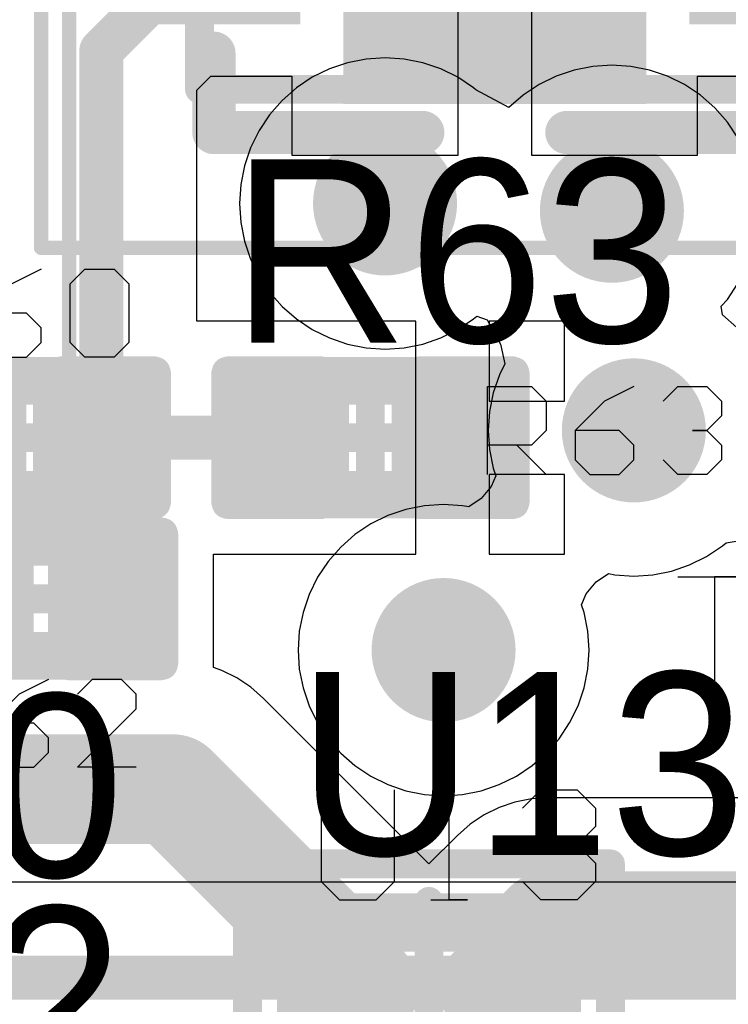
# Model space of a CAD drawing. Header units: millimetres. Extents: x 0 to 154, y -22 to 67.
# Tile 56 of 103: x 19.08 to 21.54, y 16.12 to 19.53. Entities that reach past the tile are written whole.
import ezdxf

# ---------------------------------------------------------------- set-up
doc = ezdxf.new("R2010")
doc.units = ezdxf.units.MM
for name, color, linetype in [('BottomLayer', 5, 'Continuous'), ('Mechanical15', 56, 'Continuous'), ('Mechanical7', 56, 'Continuous'), ('MidLayer1', 16, 'Continuous'), ('MidLayer2', 76, 'Continuous'), ('MultiLayer', 9, 'Continuous'), ('TopLayer', 1, 'Continuous'), ('TopOverlay', 2, 'Continuous'), ('TopPaste', 8, 'Continuous'), ('TopSolder', 216, 'Continuous'), ('ViaHoleLayer', 16, 'Continuous')]:
    doc.layers.add(name, color=color, linetype=linetype)

# ---------------------------------------------------------------- blocks, each defined once
blk = doc.blocks.new('USP_6C_183')
at = {"layer": 'Mechanical15'}
for points, const_width in [([(-1.575, 1.475), (1.575, 1.475)], 0.05), ([(-1.575, -1.475), (-1.575, 1.475)], 0.05), ([(1.575, -1.475), (1.575, 1.475)], 0.05), ([(0, -0.5), (0, 0.5)], 0.1), ([(-0.5, 0), (0.5, 0)], 0.1), ([(-1.575, -1.475), (1.575, -1.475)], 0.05)]:
    blk.add_lwpolyline(points, dxfattribs=dict(at, const_width=const_width))
for points, const_width in [([(-1.5875, 1.475, 1), (-1.5625, 1.475, 1)], 0.025), ([(-1.5875, 1.475, 1), (-1.5625, 1.475, 1)], 0.025), ([(1.5625, 1.475, 1), (1.5875, 1.475, 1)], 0.025), ([(1.5625, 1.475, 1), (1.5875, 1.475, 1)], 0.025), ([(-0.025, 0.5, 1), (0.025, 0.5, 1)], 0.05), ([(-0.525, 0, 1), (-0.475, 0, 1)], 0.05), ([(0.475, 0, 1), (0.525, 0, 1)], 0.05), ([(-0.025, -0.5, 1), (0.025, -0.5, 1)], 0.05), ([(-1.5875, -1.475, 1), (-1.5625, -1.475, 1)], 0.025), ([(-1.5875, -1.475, 1), (-1.5625, -1.475, 1)], 0.025), ([(1.5625, -1.475, 1), (1.5875, -1.475, 1)], 0.025), ([(1.5625, -1.475, 1), (1.5875, -1.475, 1)], 0.025)]:
    blk.add_lwpolyline(points, format="xyb", close=True, dxfattribs=dict(at, const_width=const_width))
at = {"layer": 'Mechanical7'}
for p, q in [((0.125, 0.0983), (0.125, 0.2252)), ((0.125, 0.2252), (0.125, 0.1618)), ((0.125, 0.1618), (-0.2559, 0.1618)), ((-0.2559, 0.1618), (-0.1924, 0.0983)), ((0.125, -0.2191), (0.125, -0.0922)), ((0.125, -0.0922), (0.125, -0.1556)), ((0.125, -0.1556), (-0.2559, -0.1556)), ((-0.2559, -0.1556), (-0.1924, -0.2191)), ((0.0615, -0.3461), (-0.2559, -0.3461)), ((0.125, -0.4096), (0.0615, -0.3461)), ((0.125, -0.5365), (0.125, -0.4096)), ((0.0615, -0.6), (0.125, -0.5365)), ((-0.2559, -0.6), (0.0615, -0.6))]:
    blk.add_line(p, q, dxfattribs=at)
at = {"layer": 'Mechanical7', "const_width": 0.1}
for points in [[(-1.025, 0.925), (1.025, 0.925)], [(-1.025, -0.925), (-1.025, 0.925)], [(1.025, -0.925), (1.025, 0.925)], [(-1.025, -0.925), (1.025, -0.925)]]:
    blk.add_lwpolyline(points, dxfattribs=at)
at = {"layer": 'Mechanical7'}
for points, const_width in [([(-1.05, 0.925, 1), (-1, 0.925, 1)], 0.05), ([(-1.05, 0.925, 1), (-1, 0.925, 1)], 0.05), ([(1, 0.925, 1), (1.05, 0.925, 1)], 0.05), ([(1, 0.925, 1), (1.05, 0.925, 1)], 0.05), ([(0.175, 0.125, 1), (-0.625, 0.125, 1)], 0.1), ([(-0.65, 0.125, 1), (-0.6, 0.125, 1)], 0.05), ([(0.15, 0.125, 1), (0.2, 0.125, 1)], 0.05), ([(-1.05, -0.925, 1), (-1, -0.925, 1)], 0.05), ([(-1.05, -0.925, 1), (-1, -0.925, 1)], 0.05), ([(1, -0.925, 1), (1.05, -0.925, 1)], 0.05), ([(1, -0.925, 1), (1.05, -0.925, 1)], 0.05)]:
    blk.add_lwpolyline(points, format="xyb", close=True, dxfattribs=dict(at, const_width=const_width))
at = {"layer": 'TopLayer'}
for points in [[(-0.45, -0.9), (0.45, -0.9), (-0.45, 0.9), (0.45, 0.9)], [(-0.5, -0.8), (0.5, -0.8), (-0.5, 0.8), (0.5, 0.8)], [(-0.75, 0.375), (-0.75, 0.725), (-1.2, 0.375), (-1.2, 0.725)], [(1.2, 0.375), (1.2, 0.625), (0.75, 0.375), (0.75, 0.625)], [(-0.75, -0.125), (-0.75, 0.125), (-1.2, -0.125), (-1.2, 0.125)], [(1.2, -0.125), (1.2, 0.125), (0.75, -0.125), (0.75, 0.125)], [(-0.75, -0.625), (-0.75, -0.375), (-1.2, -0.625), (-1.2, -0.375)], [(1.2, -0.625), (1.2, -0.375), (0.75, -0.625), (0.75, -0.375)]]:
    blk.add_solid(points, dxfattribs=at)
at = {"layer": 'TopOverlay'}
for points, const_width in [([(-1.325, 1.075, 1), (-1.425, 1.075, 1)], 0.15), ([(-1.4625, 1.075, 1), (-1.3875, 1.075, 1)], 0.075), ([(-1.3625, 1.075, 1), (-1.2875, 1.075, 1)], 0.075), ([(-1.0125, 1.075, 1), (-0.9375, 1.075, 1)], 0.075), ([(-1.0125, 1.075, 1), (-0.9375, 1.075, 1)], 0.075), ([(-0.2875, 1.075, 1), (-0.2125, 1.075, 1)], 0.075), ([(0.2125, 1.075, 1), (0.2875, 1.075, 1)], 0.075), ([(0.9375, 1.075, 1), (1.0125, 1.075, 1)], 0.075), ([(0.9375, 1.075, 1), (1.0125, 1.075, 1)], 0.075), ([(-1.0125, 0.9, 1), (-0.9375, 0.9, 1)], 0.075), ([(0.9375, 0.8, 1), (1.0125, 0.8, 1)], 0.075), ([(-1.0125, -0.8, 1), (-0.9375, -0.8, 1)], 0.075), ([(0.9375, -0.8, 1), (1.0125, -0.8, 1)], 0.075), ([(-1.0125, -1.075, 1), (-0.9375, -1.075, 1)], 0.075), ([(-1.0125, -1.075, 1), (-0.9375, -1.075, 1)], 0.075), ([(-0.2875, -1.075, 1), (-0.2125, -1.075, 1)], 0.075), ([(0.2125, -1.075, 1), (0.2875, -1.075, 1)], 0.075), ([(0.9375, -1.075, 1), (1.0125, -1.075, 1)], 0.075), ([(0.9375, -1.075, 1), (1.0125, -1.075, 1)], 0.075)]:
    blk.add_lwpolyline(points, format="xyb", close=True, dxfattribs=dict(at, const_width=const_width))
at = {"layer": 'TopOverlay', "const_width": 0.15}
for points in [[(-0.975, 1.075), (-0.25, 1.075)], [(-0.975, 0.9), (-0.975, 1.075)], [(0.25, 1.075), (0.975, 1.075)], [(0.975, 0.8), (0.975, 1.075)], [(-0.975, -1.075), (-0.975, -0.8)], [(0.975, -1.075), (0.975, -0.8)], [(-0.975, -1.075), (-0.25, -1.075)], [(0.25, -1.075), (0.975, -1.075)]]:
    blk.add_lwpolyline(points, dxfattribs=at)
at = {"layer": 'TopPaste'}
for points in [[(-1.15, 0.375), (-0.8, 0.375), (-1.15, 0.725), (-0.8, 0.725)], [(-0.25, 0.325), (0.25, 0.325), (-0.25, 0.7), (0.25, 0.7)], [(-0.8, 0.425), (-0.8, 0.675), (-1.15, 0.425), (-1.15, 0.675)], [(0.8, 0.375), (1.15, 0.375), (0.8, 0.625), (1.15, 0.625)], [(-0.4, 0.3), (0.4, 0.3), (-0.4, 0.6), (0.4, 0.6)], [(1.15, 0.425), (1.15, 0.575), (0.8, 0.425), (0.8, 0.575)], [(-1.15, -0.125), (-0.8, -0.125), (-1.15, 0.125), (-0.8, 0.125)], [(0.8, -0.125), (1.15, -0.125), (0.8, 0.125), (1.15, 0.125)], [(-0.8, -0.075), (-0.8, 0.075), (-1.15, -0.075), (-1.15, 0.075)], [(1.15, -0.075), (1.15, 0.075), (0.8, -0.075), (0.8, 0.075)], [(-0.4, -0.6), (0.4, -0.6), (-0.4, -0.3), (0.4, -0.3)], [(-0.25, -0.7), (0.25, -0.7), (-0.25, -0.325), (0.25, -0.325)], [(-1.15, -0.625), (-0.8, -0.625), (-1.15, -0.375), (-0.8, -0.375)], [(0.8, -0.625), (1.15, -0.625), (0.8, -0.375), (1.15, -0.375)], [(-0.8, -0.575), (-0.8, -0.425), (-1.15, -0.575), (-1.15, -0.425)], [(1.15, -0.575), (1.15, -0.425), (0.8, -0.575), (0.8, -0.425)]]:
    blk.add_solid(points, dxfattribs=at)
at = {"layer": 'TopSolder'}
for points in [[(-0.5262, -0.9762), (0.5262, -0.9762), (-0.5262, 0.9762), (0.5262, 0.9762)], [(-0.675, 0.3), (-0.675, 0.8), (-1.275, 0.3), (-1.275, 0.8)], [(1.275, 0.3), (1.275, 0.7), (0.675, 0.3), (0.675, 0.7)], [(-0.675, -0.2), (-0.675, 0.2), (-1.275, -0.2), (-1.275, 0.2)], [(1.275, -0.2), (1.275, 0.2), (0.675, -0.2), (0.675, 0.2)], [(-0.675, -0.7), (-0.675, -0.3), (-1.275, -0.7), (-1.275, -0.3)], [(1.275, -0.7), (1.275, -0.3), (0.675, -0.7), (0.675, -0.3)]]:
    blk.add_solid(points, dxfattribs=at)
blk = doc.blocks.new('RESC0603X03L_C_187')
at = {"layer": 'Mechanical15', "const_width": 0.1}
for points in [[(-0.5, 0.23), (-0.5, -0.23)], [(0.5, 0.23), (-0.5, 0.23)], [(0.5, 0.23), (0.5, -0.23)], [(0, 0.165), (0, -0.165)], [(0.165, 0), (-0.165, 0)], [(0.5, -0.23), (-0.5, -0.23)]]:
    blk.add_lwpolyline(points, dxfattribs=at)
at = {"layer": 'Mechanical15', "const_width": 0.05}
for points in [[(-0.525, 0.23, 1), (-0.475, 0.23, 1)], [(-0.525, 0.23, 1), (-0.475, 0.23, 1)], [(0.475, 0.23, 1), (0.525, 0.23, 1)], [(0.475, 0.23, 1), (0.525, 0.23, 1)], [(-0.025, 0.165, 1), (0.025, 0.165, 1)], [(-0.19, 0, 1), (-0.14, 0, 1)], [(0.14, 0, 1), (0.19, 0, 1)], [(-0.025, -0.165, 1), (0.025, -0.165, 1)], [(-0.525, -0.23, 1), (-0.475, -0.23, 1)], [(-0.525, -0.23, 1), (-0.475, -0.23, 1)], [(0.475, -0.23, 1), (0.525, -0.23, 1)], [(0.475, -0.23, 1), (0.525, -0.23, 1)]]:
    blk.add_lwpolyline(points, format="xyb", close=True, dxfattribs=at)
at = {"layer": 'Mechanical7'}
for p, q in [((-1.2189, 0.0762), (-1.1682, 0.127)), ((-1.1682, 0.127), (-1.0666, 0.127)), ((-1.0666, 0.127), (-1.0158, 0.0762)), ((-0.8635, 0.127), (-0.9142, 0.0762)), ((-0.7619, 0.127), (-0.8635, 0.127)), ((-0.7111, 0.0762), (-0.7619, 0.127)), ((-0.508, 0.0254), (-0.6095, 0.127)), ((-0.4064, 0.127), (-0.4064, -0.1777)), ((-1.2189, 0.0254), (-1.2189, 0.0762)), ((-0.9142, 0.0762), (-0.9142, 0.0254)), ((-0.7111, -0.0253), (-0.7111, 0.0762)), ((-1.1682, -0.0253), (-1.2189, 0.0254)), ((-0.9142, 0.0254), (-0.8635, -0.0253)), ((-0.6095, -0.0253), (-0.5588, 0.0254)), ((-0.5588, 0.0254), (-0.4064, 0.0254)), ((-1.2189, -0.0761), (-1.1682, -0.0253)), ((-1.1682, -0.0253), (-1.1174, -0.0253)), ((-1.1174, -0.0253), (-1.1682, -0.0253)), ((-0.8635, -0.0253), (-0.7111, -0.0253)), ((-0.8127, -0.1269), (-0.7111, -0.0253)), ((-0.6095, -0.1269), (-0.6095, -0.0253)), ((-1.2189, -0.1269), (-1.2189, -0.0761)), ((-1.1682, -0.1777), (-1.2189, -0.1269)), ((-1.0158, -0.1269), (-1.0666, -0.1777)), ((-0.9142, -0.1777), (-0.8127, -0.1269)), ((-0.5588, -0.1777), (-0.6095, -0.1269)), ((-1.0666, -0.1777), (-1.1682, -0.1777)), ((-0.4064, -0.1777), (-0.5588, -0.1777))]:
    blk.add_line(p, q, dxfattribs=at)
at = {"layer": 'Mechanical7', "const_width": 0.1}
for points in [[(-0.315, 0.165), (-0.315, -0.165)], [(0.315, 0.165), (-0.315, 0.165)], [(0.315, 0.165), (0.315, -0.165)], [(0.315, -0.165), (-0.315, -0.165)]]:
    blk.add_lwpolyline(points, dxfattribs=at)
at = {"layer": 'Mechanical7', "const_width": 0.05}
for points in [[(-0.34, 0.165, 1), (-0.29, 0.165, 1)], [(-0.34, 0.165, 1), (-0.29, 0.165, 1)], [(0.29, 0.165, 1), (0.34, 0.165, 1)], [(0.29, 0.165, 1), (0.34, 0.165, 1)], [(-0.34, -0.165, 1), (-0.29, -0.165, 1)], [(-0.34, -0.165, 1), (-0.29, -0.165, 1)], [(0.29, -0.165, 1), (0.34, -0.165, 1)], [(0.29, -0.165, 1), (0.34, -0.165, 1)]]:
    blk.add_lwpolyline(points, format="xyb", close=True, dxfattribs=at)
at = {"layer": 'TopLayer'}
for points in [[(-0.15, -0.15), (-0.15, 0.15), (-0.42, -0.15), (-0.42, 0.15)], [(0.42, -0.15), (0.42, 0.15), (0.15, -0.15), (0.15, 0.15)]]:
    blk.add_solid(points, dxfattribs=at)
at = {"layer": 'TopOverlay', "const_width": 0.125}
for points in [[(-0.175, 0.22), (-0.49, 0.22)], [(-0.49, 0.22), (-0.49, -0.22)], [(0.49, 0.22), (0.175, 0.22)], [(0.49, 0.22), (0.49, -0.22)], [(-0.175, -0.22), (-0.49, -0.22)], [(0.49, -0.22), (0.175, -0.22)]]:
    blk.add_lwpolyline(points, dxfattribs=at)
at = {"layer": 'TopOverlay', "const_width": 0.0625}
for points in [[(-0.5213, 0.22, 1), (-0.4588, 0.22, 1)], [(-0.5213, 0.22, 1), (-0.4588, 0.22, 1)], [(-0.2063, 0.22, 1), (-0.1438, 0.22, 1)], [(0.1437, 0.22, 1), (0.2062, 0.22, 1)], [(0.4587, 0.22, 1), (0.5212, 0.22, 1)], [(0.4587, 0.22, 1), (0.5212, 0.22, 1)], [(-0.5213, -0.22, 1), (-0.4588, -0.22, 1)], [(-0.5213, -0.22, 1), (-0.4588, -0.22, 1)], [(-0.2063, -0.22, 1), (-0.1438, -0.22, 1)], [(0.1437, -0.22, 1), (0.2062, -0.22, 1)], [(0.4587, -0.22, 1), (0.5212, -0.22, 1)], [(0.4587, -0.22, 1), (0.5212, -0.22, 1)]]:
    blk.add_lwpolyline(points, format="xyb", close=True, dxfattribs=at)
at = {"layer": 'TopPaste'}
for points in [[(-0.15, -0.15), (-0.15, 0.15), (-0.42, -0.15), (-0.42, 0.15)], [(0.42, -0.15), (0.42, 0.15), (0.15, -0.15), (0.15, 0.15)]]:
    blk.add_solid(points, dxfattribs=at)
at = {"layer": 'TopSolder'}
for points in [[(-0.0738, -0.2262), (-0.0738, 0.2262), (-0.4962, -0.2262), (-0.4962, 0.2262)], [(0.4962, -0.2262), (0.4962, 0.2262), (0.0738, -0.2262), (0.0738, 0.2262)]]:
    blk.add_solid(points, dxfattribs=at)
blk = doc.blocks.new('RESC0603X03L_C_188')
at = {"layer": 'Mechanical15', "const_width": 0.1}
for points in [[(-0.5, 0.23), (-0.5, -0.23)], [(0.5, 0.23), (-0.5, 0.23)], [(0.5, 0.23), (0.5, -0.23)], [(0, 0.165), (0, -0.165)], [(0.165, 0), (-0.165, 0)], [(0.5, -0.23), (-0.5, -0.23)]]:
    blk.add_lwpolyline(points, dxfattribs=at)
at = {"layer": 'Mechanical15', "const_width": 0.05}
for points in [[(-0.525, 0.23, 1), (-0.475, 0.23, 1)], [(-0.525, 0.23, 1), (-0.475, 0.23, 1)], [(0.475, 0.23, 1), (0.525, 0.23, 1)], [(0.475, 0.23, 1), (0.525, 0.23, 1)], [(-0.025, 0.165, 1), (0.025, 0.165, 1)], [(-0.19, 0, 1), (-0.14, 0, 1)], [(0.14, 0, 1), (0.19, 0, 1)], [(-0.025, -0.165, 1), (0.025, -0.165, 1)], [(-0.525, -0.23, 1), (-0.475, -0.23, 1)], [(-0.525, -0.23, 1), (-0.475, -0.23, 1)], [(0.475, -0.23, 1), (0.525, -0.23, 1)], [(0.475, -0.23, 1), (0.525, -0.23, 1)]]:
    blk.add_lwpolyline(points, format="xyb", close=True, dxfattribs=at)
at = {"layer": 'Mechanical7'}
for p, q in [((-0.4061, -0.3302), (-0.3554, -0.2794)), ((-0.3554, -0.2794), (-0.2538, -0.2794)), ((-0.2538, -0.2794), (-0.203, -0.3302)), ((-0.0507, -0.2794), (-0.1014, -0.3302)), ((0.0509, -0.2794), (-0.0507, -0.2794)), ((0.1017, -0.3302), (0.0509, -0.2794)), ((0.3048, -0.381), (0.2033, -0.2794)), ((0.4064, -0.2794), (0.4064, -0.5841)), ((-0.4061, -0.5333), (-0.4061, -0.3302)), ((-0.203, -0.3302), (-0.203, -0.5333)), ((-0.1014, -0.3302), (-0.1014, -0.381)), ((0.1017, -0.4318), (0.1017, -0.3302)), ((-0.1014, -0.381), (-0.0507, -0.4318)), ((0.2033, -0.4318), (0.254, -0.381)), ((0.254, -0.381), (0.4064, -0.381)), ((-0.0507, -0.4318), (0.1017, -0.4318)), ((0.0001, -0.5333), (0.1017, -0.4318)), ((0.2033, -0.5333), (0.2033, -0.4318)), ((-0.3554, -0.5841), (-0.4061, -0.5333)), ((-0.203, -0.5333), (-0.2538, -0.5841)), ((-0.1014, -0.5841), (0.0001, -0.5333)), ((0.254, -0.5841), (0.2033, -0.5333)), ((-0.2538, -0.5841), (-0.3554, -0.5841)), ((0.4064, -0.5841), (0.254, -0.5841))]:
    blk.add_line(p, q, dxfattribs=at)
at = {"layer": 'Mechanical7', "const_width": 0.1}
for points in [[(-0.315, 0.165), (-0.315, -0.165)], [(0.315, 0.165), (-0.315, 0.165)], [(0.315, 0.165), (0.315, -0.165)], [(0.315, -0.165), (-0.315, -0.165)]]:
    blk.add_lwpolyline(points, dxfattribs=at)
at = {"layer": 'Mechanical7', "const_width": 0.05}
for points in [[(-0.34, 0.165, 1), (-0.29, 0.165, 1)], [(-0.34, 0.165, 1), (-0.29, 0.165, 1)], [(0.29, 0.165, 1), (0.34, 0.165, 1)], [(0.29, 0.165, 1), (0.34, 0.165, 1)], [(-0.34, -0.165, 1), (-0.29, -0.165, 1)], [(-0.34, -0.165, 1), (-0.29, -0.165, 1)], [(0.29, -0.165, 1), (0.34, -0.165, 1)], [(0.29, -0.165, 1), (0.34, -0.165, 1)]]:
    blk.add_lwpolyline(points, format="xyb", close=True, dxfattribs=at)
at = {"layer": 'TopLayer'}
for points in [[(-0.15, -0.15), (-0.15, 0.15), (-0.42, -0.15), (-0.42, 0.15)], [(0.42, -0.15), (0.42, 0.15), (0.15, -0.15), (0.15, 0.15)]]:
    blk.add_solid(points, dxfattribs=at)
at = {"layer": 'TopOverlay', "const_width": 0.125}
for points in [[(-0.175, 0.22), (-0.49, 0.22)], [(-0.49, 0.22), (-0.49, -0.22)], [(0.49, 0.22), (0.175, 0.22)], [(0.49, 0.22), (0.49, -0.22)], [(-0.175, -0.22), (-0.49, -0.22)], [(0.49, -0.22), (0.175, -0.22)]]:
    blk.add_lwpolyline(points, dxfattribs=at)
at = {"layer": 'TopOverlay', "const_width": 0.0625}
for points in [[(-0.5213, 0.22, 1), (-0.4588, 0.22, 1)], [(-0.5213, 0.22, 1), (-0.4588, 0.22, 1)], [(-0.2063, 0.22, 1), (-0.1438, 0.22, 1)], [(0.1437, 0.22, 1), (0.2062, 0.22, 1)], [(0.4587, 0.22, 1), (0.5212, 0.22, 1)], [(0.4587, 0.22, 1), (0.5212, 0.22, 1)], [(-0.5213, -0.22, 1), (-0.4588, -0.22, 1)], [(-0.5213, -0.22, 1), (-0.4588, -0.22, 1)], [(-0.2063, -0.22, 1), (-0.1438, -0.22, 1)], [(0.1437, -0.22, 1), (0.2062, -0.22, 1)], [(0.4587, -0.22, 1), (0.5212, -0.22, 1)], [(0.4587, -0.22, 1), (0.5212, -0.22, 1)]]:
    blk.add_lwpolyline(points, format="xyb", close=True, dxfattribs=at)
at = {"layer": 'TopPaste'}
for points in [[(-0.15, -0.15), (-0.15, 0.15), (-0.42, -0.15), (-0.42, 0.15)], [(0.42, -0.15), (0.42, 0.15), (0.15, -0.15), (0.15, 0.15)]]:
    blk.add_solid(points, dxfattribs=at)
at = {"layer": 'TopSolder'}
for points in [[(-0.0738, -0.2262), (-0.0738, 0.2262), (-0.4962, -0.2262), (-0.4962, 0.2262)], [(0.4962, -0.2262), (0.4962, 0.2262), (0.0738, -0.2262), (0.0738, 0.2262)]]:
    blk.add_solid(points, dxfattribs=at)
blk = doc.blocks.new('TY_NR3015_192')
at = {"layer": 'Mechanical15', "const_width": 0.05}
for points in [[(2.325, 1.85), (-2.325, 1.85)], [(2.325, -1.85), (2.325, 1.85)]]:
    blk.add_lwpolyline(points, dxfattribs=at)
at = {"layer": 'Mechanical15', "const_width": 0.025}
blk.add_lwpolyline([(2.3125, 1.85, 1), (2.3375, 1.85, 1)], format="xyb", close=True, dxfattribs=at)
blk.add_lwpolyline([(2.3125, 1.85, 1), (2.3375, 1.85, 1)], format="xyb", close=True, dxfattribs=at)
blk = doc.blocks.new('CAPC0603X03L_C_197')
at = {"layer": 'Mechanical15', "const_width": 0.1}
for points in [[(-0.5, 0.23), (-0.5, -0.23)], [(0.5, 0.23), (-0.5, 0.23)], [(0.5, 0.23), (0.5, -0.23)], [(0, 0.165), (0, -0.165)], [(0.165, 0), (-0.165, 0)], [(0.5, -0.23), (-0.5, -0.23)]]:
    blk.add_lwpolyline(points, dxfattribs=at)
at = {"layer": 'Mechanical15', "const_width": 0.05}
for points in [[(-0.525, 0.23, 1), (-0.475, 0.23, 1)], [(-0.525, 0.23, 1), (-0.475, 0.23, 1)], [(0.475, 0.23, 1), (0.525, 0.23, 1)], [(0.475, 0.23, 1), (0.525, 0.23, 1)], [(-0.025, 0.165, 1), (0.025, 0.165, 1)], [(-0.19, 0, 1), (-0.14, 0, 1)], [(0.14, 0, 1), (0.19, 0, 1)], [(-0.025, -0.165, 1), (0.025, -0.165, 1)], [(-0.525, -0.23, 1), (-0.475, -0.23, 1)], [(-0.525, -0.23, 1), (-0.475, -0.23, 1)], [(0.475, -0.23, 1), (0.525, -0.23, 1)], [(0.475, -0.23, 1), (0.525, -0.23, 1)]]:
    blk.add_lwpolyline(points, format="xyb", close=True, dxfattribs=at)
at = {"layer": 'Mechanical7'}
for p, q in [((-0.4061, 0.5842), (-0.203, 0.5842)), ((-0.203, 0.5842), (-0.4061, 0.3811)), ((-0.0507, 0.5842), (-0.1014, 0.5334)), ((0.0509, 0.5842), (-0.0507, 0.5842)), ((0.1017, 0.5334), (0.0509, 0.5842)), ((0.254, 0.5842), (0.2033, 0.5334)), ((0.3556, 0.5842), (0.254, 0.5842)), ((0.4064, 0.5334), (0.3556, 0.5842)), ((-0.1014, 0.5334), (-0.1014, 0.4826)), ((0.1017, 0.4318), (0.1017, 0.5334)), ((0.4064, 0.3303), (0.4064, 0.5334)), ((-0.1014, 0.4826), (-0.0507, 0.4318)), ((-0.0507, 0.4318), (0.1017, 0.4318)), ((0.0001, 0.3303), (0.1017, 0.4318)), ((-0.4061, 0.3811), (-0.4061, 0.3303)), ((-0.4061, 0.3303), (-0.3554, 0.2795)), ((-0.2538, 0.2795), (-0.203, 0.3303)), ((-0.1014, 0.2795), (0.0001, 0.3303)), ((0.2033, 0.3303), (0.254, 0.2795)), ((0.3556, 0.2795), (0.4064, 0.3303)), ((-0.3554, 0.2795), (-0.2538, 0.2795)), ((0.254, 0.2795), (0.3556, 0.2795))]:
    blk.add_line(p, q, dxfattribs=at)
at = {"layer": 'Mechanical7', "const_width": 0.1}
for points in [[(-0.315, 0.165), (-0.315, -0.165)], [(0.315, 0.165), (-0.315, 0.165)], [(0.315, 0.165), (0.315, -0.165)], [(0.315, -0.165), (-0.315, -0.165)]]:
    blk.add_lwpolyline(points, dxfattribs=at)
at = {"layer": 'Mechanical7', "const_width": 0.05}
for points in [[(-0.34, 0.165, 1), (-0.29, 0.165, 1)], [(-0.34, 0.165, 1), (-0.29, 0.165, 1)], [(0.29, 0.165, 1), (0.34, 0.165, 1)], [(0.29, 0.165, 1), (0.34, 0.165, 1)], [(-0.34, -0.165, 1), (-0.29, -0.165, 1)], [(-0.34, -0.165, 1), (-0.29, -0.165, 1)], [(0.29, -0.165, 1), (0.34, -0.165, 1)], [(0.29, -0.165, 1), (0.34, -0.165, 1)]]:
    blk.add_lwpolyline(points, format="xyb", close=True, dxfattribs=at)
at = {"layer": 'TopLayer'}
for points in [[(-0.15, -0.15), (-0.15, 0.15), (-0.42, -0.15), (-0.42, 0.15)], [(0.42, -0.15), (0.42, 0.15), (0.15, -0.15), (0.15, 0.15)]]:
    blk.add_solid(points, dxfattribs=at)
at = {"layer": 'TopOverlay', "const_width": 0.125}
for points in [[(-0.175, 0.22), (-0.49, 0.22)], [(-0.49, 0.22), (-0.49, -0.22)], [(0.49, 0.22), (0.175, 0.22)], [(0.49, 0.22), (0.49, -0.22)], [(-0.175, -0.22), (-0.49, -0.22)], [(0.49, -0.22), (0.175, -0.22)]]:
    blk.add_lwpolyline(points, dxfattribs=at)
at = {"layer": 'TopOverlay', "const_width": 0.0625}
for points in [[(-0.5212, 0.22, 1), (-0.4587, 0.22, 1)], [(-0.5212, 0.22, 1), (-0.4587, 0.22, 1)], [(-0.2063, 0.22, 1), (-0.1438, 0.22, 1)], [(0.1438, 0.22, 1), (0.2063, 0.22, 1)], [(0.4587, 0.22, 1), (0.5212, 0.22, 1)], [(0.4587, 0.22, 1), (0.5212, 0.22, 1)], [(-0.5212, -0.22, 1), (-0.4587, -0.22, 1)], [(-0.5212, -0.22, 1), (-0.4587, -0.22, 1)], [(-0.2063, -0.22, 1), (-0.1438, -0.22, 1)], [(0.1438, -0.22, 1), (0.2063, -0.22, 1)], [(0.4587, -0.22, 1), (0.5212, -0.22, 1)], [(0.4587, -0.22, 1), (0.5212, -0.22, 1)]]:
    blk.add_lwpolyline(points, format="xyb", close=True, dxfattribs=at)
at = {"layer": 'TopPaste'}
for points in [[(-0.15, -0.15), (-0.15, 0.15), (-0.42, -0.15), (-0.42, 0.15)], [(0.42, -0.15), (0.42, 0.15), (0.15, -0.15), (0.15, 0.15)]]:
    blk.add_solid(points, dxfattribs=at)
at = {"layer": 'TopSolder'}
for points in [[(-0.1, -0.2), (-0.1, 0.2), (-0.47, -0.2), (-0.47, 0.2)], [(0.47, -0.2), (0.47, 0.2), (0.1, -0.2), (0.1, 0.2)]]:
    blk.add_solid(points, dxfattribs=at)
blk = doc.blocks.new('BGA4C40P2X2_76X76X62_247')
at = {"layer": 'Mechanical15', "const_width": 0.1}
for points in [[(-0.63, 0.63), (0.63, 0.63)], [(-0.63, -0.63), (-0.63, 0.63)], [(0.63, -0.63), (0.63, 0.63)], [(0, -0.5), (0, 0.5)], [(-0.5, 0), (0.5, 0)], [(-0.63, -0.63), (0.63, -0.63)]]:
    blk.add_lwpolyline(points, dxfattribs=at)
at = {"layer": 'Mechanical15', "const_width": 0.05}
for points in [[(-0.655, 0.63, 1), (-0.605, 0.63, 1)], [(-0.655, 0.63, 1), (-0.605, 0.63, 1)], [(0.605, 0.63, 1), (0.655, 0.63, 1)], [(0.605, 0.63, 1), (0.655, 0.63, 1)], [(-0.025, 0.5, 1), (0.025, 0.5, 1)], [(-0.525, 0, 1), (-0.475, 0, 1)], [(0.475, 0, 1), (0.525, 0, 1)], [(-0.025, -0.5, 1), (0.025, -0.5, 1)], [(-0.655, -0.63, 1), (-0.605, -0.63, 1)], [(-0.655, -0.63, 1), (-0.605, -0.63, 1)], [(0.605, -0.63, 1), (0.655, -0.63, 1)], [(0.605, -0.63, 1), (0.655, -0.63, 1)]]:
    blk.add_lwpolyline(points, format="xyb", close=True, dxfattribs=at)
at = {"layer": 'Mechanical7'}
for p, q in [((-0.3739, 0.8863), (-0.3739, 0.5689)), ((-0.12, 0.5689), (-0.12, 0.8863)), ((0.0704, 0.8863), (0.0069, 0.8228)), ((0.0704, 0.5054), (0.0704, 0.8863)), ((0.3243, 0.8228), (0.3878, 0.8863)), ((0.3878, 0.8863), (0.5148, 0.8863)), ((0.5148, 0.8863), (0.5783, 0.8228)), ((0.5783, 0.8228), (0.5783, 0.7593)), ((0.5783, 0.7593), (0.5148, 0.6958)), ((0.5148, 0.6958), (0.4513, 0.6958)), ((0.4513, 0.6958), (0.5148, 0.6958)), ((0.5148, 0.6958), (0.5783, 0.6323)), ((0.5783, 0.6323), (0.5783, 0.5689)), ((-0.3739, 0.5689), (-0.3105, 0.5054)), ((-0.1835, 0.5054), (-0.12, 0.5689)), ((0.3878, 0.5054), (0.3243, 0.5689)), ((0.5783, 0.5689), (0.5148, 0.5054)), ((-0.3105, 0.5054), (-0.1835, 0.5054)), ((0.0069, 0.5054), (0.1339, 0.5054)), ((0.1339, 0.5054), (0.0704, 0.5054)), ((0.5148, 0.5054), (0.3878, 0.5054))]:
    blk.add_line(p, q, dxfattribs=at)
at = {"layer": 'Mechanical7', "const_width": 0.1}
for points in [[(-0.375, 0.375), (0.375, 0.375)], [(-0.375, -0.375), (-0.375, 0.375)], [(0.375, -0.375), (0.375, 0.375)], [(-0.375, -0.375), (0.375, -0.375)]]:
    blk.add_lwpolyline(points, dxfattribs=at)
at = {"layer": 'Mechanical7'}
for points, const_width in [([(-0.4, 0.375, 1), (-0.35, 0.375, 1)], 0.05), ([(-0.4, 0.375, 1), (-0.35, 0.375, 1)], 0.05), ([(0.35, 0.375, 1), (0.4, 0.375, 1)], 0.05), ([(0.35, 0.375, 1), (0.4, 0.375, 1)], 0.05), ([(-0.1492, 0.2, 1), (-0.2508, 0.2, 1)], 0.127), ([(-0.2825, 0.2, 1), (-0.219, 0.2, 1)], 0.0635), ([(-0.1809, 0.2, 1), (-0.1174, 0.2, 1)], 0.0635), ([(-0.4, -0.375, 1), (-0.35, -0.375, 1)], 0.05), ([(-0.4, -0.375, 1), (-0.35, -0.375, 1)], 0.05), ([(0.35, -0.375, 1), (0.4, -0.375, 1)], 0.05), ([(0.35, -0.375, 1), (0.4, -0.375, 1)], 0.05)]:
    blk.add_lwpolyline(points, format="xyb", close=True, dxfattribs=dict(at, const_width=const_width))
at = {"layer": 'TopLayer', "const_width": 0.1175}
for points in [[(-0.2587, 0.2, 1), (-0.1412, 0.2, 1)], [(0.1412, 0.2, 1), (0.2587, 0.2, 1)], [(-0.2587, -0.2, 1), (-0.1412, -0.2, 1)], [(0.1412, -0.2, 1), (0.2587, -0.2, 1)]]:
    blk.add_lwpolyline(points, format="xyb", close=True, dxfattribs=at)
at = {"layer": 'TopOverlay'}
for points, const_width in [([(-0.6371, 0.6871, 1), (-0.7371, 0.6871, 1)], 0.254), ([(-0.8006, 0.6871, 1), (-0.6736, 0.6871, 1)], 0.127), ([(-0.7006, 0.6871, 1), (-0.5736, 0.6871, 1)], 0.127), ([(-0.4893, 0.4512, 1), (-0.4131, 0.4512, 1)], 0.0762), ([(-0.4893, 0.4512, 1), (-0.4131, 0.4512, 1)], 0.0762), ([(0.4131, 0.4512, 1), (0.4893, 0.4512, 1)], 0.0762), ([(0.4131, 0.4512, 1), (0.4893, 0.4512, 1)], 0.0762), ([(-0.4893, -0.4512, 1), (-0.4131, -0.4512, 1)], 0.0762), ([(-0.4893, -0.4512, 1), (-0.4131, -0.4512, 1)], 0.0762), ([(0.4131, -0.4512, 1), (0.4893, -0.4512, 1)], 0.0762), ([(0.4131, -0.4512, 1), (0.4893, -0.4512, 1)], 0.0762)]:
    blk.add_lwpolyline(points, format="xyb", close=True, dxfattribs=dict(at, const_width=const_width))
at = {"layer": 'TopOverlay', "const_width": 0.1524}
for points in [[(-0.4512, -0.4512), (-0.4512, 0.4512)], [(-0.4512, 0.4512), (0.4512, 0.4512)], [(0.4512, -0.4512), (0.4512, 0.4512)], [(-0.4512, -0.4512), (0.4512, -0.4512)]]:
    blk.add_lwpolyline(points, dxfattribs=at)
at = {"layer": 'TopPaste', "const_width": 0.1175}
for points in [[(-0.2587, 0.2, 1), (-0.1412, 0.2, 1)], [(0.1412, 0.2, 1), (0.2587, 0.2, 1)], [(-0.2587, -0.2, 1), (-0.1412, -0.2, 1)], [(0.1412, -0.2, 1), (0.2587, -0.2, 1)]]:
    blk.add_lwpolyline(points, format="xyb", close=True, dxfattribs=at)
at = {"layer": 'TopSolder', "const_width": 0.1675}
for points in [[(-0.2837, 0.2, 1), (-0.1163, 0.2, 1)], [(0.1163, 0.2, 1), (0.2837, 0.2, 1)], [(-0.2837, -0.2, 1), (-0.1163, -0.2, 1)], [(0.1163, -0.2, 1), (0.2837, -0.2, 1)]]:
    blk.add_lwpolyline(points, format="xyb", close=True, dxfattribs=at)
blk = doc.blocks.new('TP_SMD__1_0___362')
at = {"layer": 'Mechanical7'}
for p, q in [((-0.9906, 1.2191), (-0.7367, 1.2191)), ((-0.7367, 1.2191), (-0.8636, 1.2191)), ((-0.8636, 1.2191), (-0.8636, 0.8382)), ((-0.6097, 0.8382), (-0.6097, 1.2191)), ((-0.6097, 1.2191), (-0.4193, 1.2191)), ((-0.4193, 1.2191), (-0.3558, 1.1556)), ((-0.1654, 1.2191), (-0.2288, 1.1556)), ((-0.0384, 1.2191), (-0.1654, 1.2191)), ((0.0251, 1.1556), (-0.0384, 1.2191)), ((0.2155, 1.2191), (0.152, 1.1556)), ((0.3425, 1.2191), (0.2155, 1.2191)), ((0.406, 1.1556), (0.3425, 1.2191)), ((-0.3558, 1.1556), (-0.3558, 1.0286)), ((0.0251, 1.0921), (0.0251, 1.1556)), ((0.152, 1.1556), (0.152, 1.0921)), ((0.406, 0.9017), (0.406, 1.1556)), ((-0.2288, 0.8382), (0.0251, 1.0921)), ((0.152, 1.0921), (0.2155, 1.0286)), ((-0.3558, 1.0286), (-0.4193, 0.9652)), ((0.2155, 1.0286), (0.406, 1.0286)), ((-0.4193, 0.9652), (-0.6097, 0.9652)), ((0.152, 0.9017), (0.2155, 0.8382)), ((0.3425, 0.8382), (0.406, 0.9017)), ((0.0251, 0.8382), (-0.2288, 0.8382)), ((0.2155, 0.8382), (0.3425, 0.8382))]:
    blk.add_line(p, q, dxfattribs=at)
for points, const_width in [([(0.7, 0, 1), (-0.7, 0, 1)], 0.1), ([(0.5, 0, 1), (-0.5, 0, 1)], 0.1), ([(-0.725, 0, 1), (-0.675, 0, 1)], 0.05), ([(-0.525, 0, 1), (-0.475, 0, 1)], 0.05), ([(0.475, 0, 1), (0.525, 0, 1)], 0.05), ([(0.675, 0, 1), (0.725, 0, 1)], 0.05)]:
    blk.add_lwpolyline(points, format="xyb", close=True, dxfattribs=dict(at, const_width=const_width))
at = {"layer": 'TopLayer', "const_width": 0.5}
blk.add_lwpolyline([(-0.25, 0, 1), (0.25, 0, 1)], format="xyb", close=True, dxfattribs=at)
at = {"layer": 'TopOverlay'}
for points, const_width in [([(0.7, 0, 1), (-0.7, 0, 1)], 0.15), ([(-0.7375, 0, 1), (-0.6625, 0, 1)], 0.075), ([(0.6625, 0, 1), (0.7375, 0, 1)], 0.075)]:
    blk.add_lwpolyline(points, format="xyb", close=True, dxfattribs=dict(at, const_width=const_width))
at = {"layer": 'TopSolder', "const_width": 0.5762}
blk.add_lwpolyline([(-0.2881, 0, 1), (0.2881, 0, 1)], format="xyb", close=True, dxfattribs=at)

msp = doc.modelspace()

# ---------------------------------------------------------------- linework, layer by layer
at = {"layer": 'BottomLayer', "const_width": 0.25}
for points in [[(20.2204, 18.8976, 1), (20.4704, 18.8976, 1)], [(21.0078, 18.8722, 1), (21.2578, 18.8722, 1)], [(21.084, 18.1102, 1), (21.334, 18.1102, 1)], [(20.4236, 17.3482, 1), (20.6736, 17.3482, 1)]]:
    msp.add_lwpolyline(points, format="xyb", close=True, dxfattribs=at)
at = {"layer": 'MidLayer1'}
msp.add_line((22.0972, 16.5428), (18.4247, 16.5428), dxfattribs=at)
at = {"layer": 'MidLayer1', "const_width": 0.25}
for points in [[(20.2204, 18.8976, 1), (20.4704, 18.8976, 1)], [(21.0078, 18.8722, 1), (21.2578, 18.8722, 1)], [(21.084, 18.1102, 1), (21.334, 18.1102, 1)], [(20.4236, 17.3482, 1), (20.6736, 17.3482, 1)]]:
    msp.add_lwpolyline(points, format="xyb", close=True, dxfattribs=at)
at = {"layer": 'MidLayer1', "const_width": 0.1524}
msp.add_lwpolyline([(12.7571, 16.2115), (26.1048, 16.2115)], dxfattribs=at)
at = {"layer": 'MidLayer2'}
for p, q in [((20.3454, 19.4027), (20.2795, 19.3984)), ((20.4113, 19.3984), (20.3454, 19.4027)), ((20.2147, 19.3855), (20.1521, 19.3642)), ((20.2795, 19.3984), (20.2147, 19.3855)), ((20.4761, 19.3855), (20.4113, 19.3984)), ((20.5387, 19.3642), (20.4761, 19.3855)), ((21.0669, 19.373), (21.0021, 19.3601)), ((21.1328, 19.3773), (21.0669, 19.373)), ((21.1987, 19.373), (21.1328, 19.3773)), ((21.2635, 19.3601), (21.1987, 19.373)), ((20.0929, 19.335), (20.0379, 19.2983)), ((20.1521, 19.3642), (20.0929, 19.335)), ((20.5979, 19.335), (20.5387, 19.3642)), ((20.6529, 19.2983), (20.5979, 19.335)), ((20.9395, 19.3388), (20.8803, 19.3096)), ((21.0021, 19.3601), (20.9395, 19.3388)), ((21.3261, 19.3388), (21.2635, 19.3601)), ((21.3853, 19.3096), (21.3261, 19.3388)), ((20.0379, 19.2983), (19.9883, 19.2547)), ((20.661, 19.2912), (20.6529, 19.2983)), ((20.8803, 19.3096), (20.8253, 19.2729)), ((21.4403, 19.2729), (21.3853, 19.3096)), ((20.7749, 19.2297), (20.661, 19.2912)), ((20.8253, 19.2729), (20.7749, 19.2297)), ((21.4899, 19.2293), (21.4403, 19.2729)), ((19.9883, 19.2547), (19.9447, 19.2051)), ((21.5335, 19.1797), (21.4899, 19.2293)), ((19.9447, 19.2051), (19.908, 19.1501)), ((21.5702, 19.1247), (21.5335, 19.1797)), ((19.908, 19.1501), (19.8788, 19.0909)), ((19.8788, 19.0909), (19.8575, 19.0283)), ((19.8575, 19.0283), (19.8446, 18.9635)), ((19.8446, 18.9635), (19.8403, 18.8976)), ((19.8403, 18.8976), (19.8446, 18.8317)), ((19.8446, 18.8317), (19.8575, 18.7669)), ((19.8575, 18.7669), (19.8788, 18.7043)), ((19.8788, 18.7043), (19.908, 18.6451)), ((19.908, 18.6451), (19.9447, 18.5901)), ((21.5335, 18.5647), (21.5702, 18.6197)), ((19.9447, 18.5901), (19.9883, 18.5405)), ((21.5125, 18.5408), (21.5335, 18.5647)), ((19.9883, 18.5405), (20.0379, 18.4969)), ((21.5165, 18.5109), (21.5125, 18.5408)), ((20.0379, 18.4969), (20.0929, 18.4602)), ((20.5979, 18.4602), (20.6529, 18.4969)), ((20.6529, 18.4969), (20.6644, 18.5068)), ((20.6644, 18.5068), (20.7001, 18.4938)), ((20.7001, 18.4938), (20.7462, 18.4092)), ((21.5661, 18.4673), (21.5165, 18.5109)), ((20.0929, 18.4602), (20.1521, 18.431)), ((20.5387, 18.431), (20.5979, 18.4602)), ((20.1521, 18.431), (20.2147, 18.4097)), ((20.2147, 18.4097), (20.2795, 18.3968)), ((20.4113, 18.3968), (20.4761, 18.4097)), ((20.4761, 18.4097), (20.5387, 18.431)), ((20.7462, 18.4092), (20.7608, 18.3409)), ((20.2795, 18.3968), (20.3454, 18.3925)), ((20.3454, 18.3925), (20.4113, 18.3968)), ((20.7608, 18.3409), (20.7424, 18.3035)), ((20.7424, 18.3035), (20.7211, 18.2409)), ((20.7211, 18.2409), (20.7082, 18.1761)), ((20.7082, 18.1761), (20.7039, 18.1102)), ((20.7039, 18.1102), (20.7082, 18.0443)), ((20.7082, 18.0443), (20.7211, 17.9795)), ((20.7211, 17.9795), (20.7301, 17.9529)), ((20.7301, 17.9529), (20.7139, 17.9156)), ((20.7139, 17.9156), (20.6795, 17.874)), ((20.6795, 17.874), (20.6364, 17.8446)), ((20.4179, 17.8361), (20.3553, 17.8148)), ((20.4827, 17.849), (20.4179, 17.8361)), ((20.5486, 17.8533), (20.4827, 17.849)), ((20.6145, 17.849), (20.5486, 17.8533)), ((20.6364, 17.8446), (20.6145, 17.849)), ((20.3553, 17.8148), (20.2961, 17.7856)), ((20.2961, 17.7856), (20.2411, 17.7489)), ((20.2411, 17.7489), (20.1915, 17.7053)), ((20.1915, 17.7053), (20.1479, 17.6557)), ((21.4615, 17.6728), (21.5165, 17.7095)), ((21.5165, 17.7095), (21.529, 17.7205)), ((21.529, 17.7205), (21.5637, 17.7255)), ((21.4023, 17.6436), (21.4615, 17.6728)), ((20.1479, 17.6557), (20.1112, 17.6007)), ((21.3397, 17.6223), (21.4023, 17.6436)), ((20.1112, 17.6007), (20.082, 17.5415)), ((21.0781, 17.5844), (21.1212, 17.6138)), ((21.1212, 17.6138), (21.1431, 17.6094)), ((21.1431, 17.6094), (21.209, 17.6051)), ((21.209, 17.6051), (21.2749, 17.6094)), ((21.2749, 17.6094), (21.3397, 17.6223)), ((21.0437, 17.5428), (21.0781, 17.5844)), ((20.082, 17.5415), (20.0607, 17.4789)), ((21.0275, 17.5055), (21.0437, 17.5428)), ((21.0365, 17.4789), (21.0275, 17.5055)), ((20.0607, 17.4789), (20.0478, 17.4141)), ((21.0494, 17.4141), (21.0365, 17.4789)), ((20.0478, 17.4141), (20.0435, 17.3482)), ((21.0537, 17.3482), (21.0494, 17.4141)), ((20.0435, 17.3482), (20.0478, 17.2823)), ((21.0494, 17.2823), (21.0537, 17.3482)), ((20.0478, 17.2823), (20.0607, 17.2175)), ((21.0365, 17.2175), (21.0494, 17.2823)), ((20.0607, 17.2175), (20.082, 17.1549)), ((21.0152, 17.1549), (21.0365, 17.2175)), ((20.082, 17.1549), (20.1112, 17.0957)), ((20.986, 17.0957), (21.0152, 17.1549)), ((20.1112, 17.0957), (20.1479, 17.0407)), ((20.9493, 17.0407), (20.986, 17.0957)), ((20.1479, 17.0407), (20.1915, 16.9911)), ((20.9057, 16.9911), (20.9493, 17.0407)), ((20.1915, 16.9911), (20.2411, 16.9475)), ((20.8561, 16.9475), (20.9057, 16.9911)), ((20.2411, 16.9475), (20.2961, 16.9108)), ((20.8011, 16.9108), (20.8561, 16.9475)), ((20.2961, 16.9108), (20.3553, 16.8816)), ((20.7419, 16.8816), (20.8011, 16.9108)), ((20.3553, 16.8816), (20.4179, 16.8603)), ((20.6793, 16.8603), (20.7419, 16.8816)), ((20.4179, 16.8603), (20.4827, 16.8474)), ((20.4827, 16.8474), (20.5486, 16.8431)), ((20.5486, 16.8431), (20.6145, 16.8474)), ((20.6145, 16.8474), (20.6793, 16.8603))]:
    msp.add_line(p, q, dxfattribs=at)
at = {"layer": 'MidLayer2', "const_width": 0.25}
for points in [[(20.2204, 18.8976, 1), (20.4704, 18.8976, 1)], [(21.0078, 18.8722, 1), (21.2578, 18.8722, 1)], [(21.084, 18.1102, 1), (21.334, 18.1102, 1)], [(20.4236, 17.3482, 1), (20.6736, 17.3482, 1)]]:
    msp.add_lwpolyline(points, format="xyb", close=True, dxfattribs=at)
at = {"layer": 'MultiLayer', "const_width": 0.25}
for points in [[(20.2204, 18.8976, 1), (20.4704, 18.8976, 1)], [(21.0078, 18.8722, 1), (21.2578, 18.8722, 1)], [(21.084, 18.1102, 1), (21.334, 18.1102, 1)], [(20.4236, 17.3482, 1), (20.6736, 17.3482, 1)]]:
    msp.add_lwpolyline(points, format="xyb", close=True, dxfattribs=at)
at = {"layer": 'TopLayer'}
for p, q in [((20.5994, 19.0644), (20.5994, 20.2184)), ((20.8534, 20.2184), (20.8534, 19.0644)), ((19.6916, 19.2902), (19.7408, 19.3394)), ((19.7408, 19.3394), (20.0224, 19.3394)), ((20.0224, 19.3394), (20.0224, 19.0644)), ((21.4304, 19.0644), (21.4304, 19.3394)), ((21.4304, 19.3394), (21.661, 19.3394)), ((19.6916, 18.4888), (19.6916, 19.2902)), ((20.0224, 19.0644), (20.5994, 19.0644)), ((20.8534, 19.0644), (21.4304, 19.0644)), ((20.4526, 18.4888), (19.6916, 18.4888)), ((20.4526, 18.0848), (20.4526, 18.4888)), ((20.9686, 18.4888), (20.7066, 18.4888)), ((20.7066, 18.4888), (20.7066, 18.2118)), ((20.9686, 18.2118), (20.9686, 18.4888)), ((20.7066, 18.2118), (20.9686, 18.2118)), ((20.4526, 17.6808), (20.4526, 18.0848)), ((20.9686, 17.9578), (20.7066, 17.9578)), ((20.7066, 17.9578), (20.7066, 17.6808)), ((20.9686, 17.6808), (20.9686, 17.9578)), ((19.7494, 17.2873), (19.7494, 17.6808)), ((19.7494, 17.6808), (20.4526, 17.6808)), ((20.7066, 17.6808), (20.9686, 17.6808)), ((19.7793, 17.2771), (19.7494, 17.2873)), ((19.8315, 17.2514), (19.7793, 17.2771)), ((19.88, 17.219), (19.8315, 17.2514)), ((19.9238, 17.1806), (19.88, 17.219)), ((20.4978, 16.6066), (19.9238, 17.1806)), ((20.7964, 16.8208), (20.7412, 16.802)), ((20.8536, 16.8321), (20.7964, 16.8208)), ((20.9117, 16.836), (20.8536, 16.8321)), ((21.7489, 16.836), (20.9117, 16.836)), ((20.689, 16.7763), (20.6405, 16.7439)), ((20.7412, 16.802), (20.689, 16.7763)), ((20.6405, 16.7439), (20.5967, 16.7055)), ((20.5967, 16.7055), (20.4978, 16.6066))]:
    msp.add_line(p, q, dxfattribs=at)
for points, const_width in [([(19.3604, 19.4274), (19.6514, 19.7184)], 0.1524), ([(19.3604, 18.0848), (19.3604, 19.4274)], 0.1524), ([(19.335, 18.0848), (19.3604, 18.0848)], 0.1524), ([(19.335, 18.0848), (19.335, 18.0848)], 0.1524), ([(19.3604, 17.526), (19.3604, 18.0848)], 0.1524), ([(19.3604, 18.0848), (20.0096, 18.0848)], 0.1524), ([(17.8816, 16.8656), (19.6088, 16.8656)], 0.381), ([(19.6088, 16.8656), (20.2311, 16.2433)], 0.381), ([(20.7772, 16.256), (20.9117, 16.3905)], 0.381), ([(20.9117, 16.3905), (22.352, 16.3905)], 0.381)]:
    msp.add_lwpolyline(points, dxfattribs=dict(at, const_width=const_width))
for points, const_width in [([(19.3223, 19.4274, 1), (19.3985, 19.4274, 1)], 0.0762), ([(19.3223, 19.4274, 1), (19.3985, 19.4274, 1)], 0.0762), ([(20.2204, 18.8976, 1), (20.4704, 18.8976, 1)], 0.25), ([(21.0078, 18.8722, 1), (21.2578, 18.8722, 1)], 0.25), ([(21.084, 18.1102, 1), (21.334, 18.1102, 1)], 0.25), ([(19.2969, 18.0848, 1), (19.3731, 18.0848, 1)], 0.0762), ([(19.2969, 18.0848, 1), (19.3731, 18.0848, 1)], 0.0762), ([(19.2969, 18.0848, 1), (19.3731, 18.0848, 1)], 0.0762), ([(19.3223, 18.0848, 1), (19.3985, 18.0848, 1)], 0.0762), ([(19.3223, 18.0848, 1), (19.3985, 18.0848, 1)], 0.0762), ([(19.3223, 18.0848, 1), (19.3985, 18.0848, 1)], 0.0762), ([(19.3223, 18.0848, 1), (19.3985, 18.0848, 1)], 0.0762), ([(19.9715, 18.0848, 1), (20.0477, 18.0848, 1)], 0.0762), ([(19.3223, 17.526, 1), (19.3985, 17.526, 1)], 0.0762), ([(20.4236, 17.3482, 1), (20.6736, 17.3482, 1)], 0.25), ([(19.5135, 16.8656, 1), (19.704, 16.8656, 1)], 0.1905), ([(19.5135, 16.8656, 1), (19.704, 16.8656, 1)], 0.1905), ([(20.8165, 16.3905, 1), (21.007, 16.3905, 1)], 0.1905), ([(20.8165, 16.3905, 1), (21.007, 16.3905, 1)], 0.1905), ([(20.1359, 16.2433, 1), (20.3264, 16.2433, 1)], 0.1905), ([(20.682, 16.256, 1), (20.8725, 16.256, 1)], 0.1905)]:
    msp.add_lwpolyline(points, format="xyb", close=True, dxfattribs=dict(at, const_width=const_width))
at = {"layer": 'ViaHoleLayer', "const_width": 0.125}
for points in [[(20.2829, 18.8976, 1), (20.4079, 18.8976, 1)], [(21.0703, 18.8722, 1), (21.1953, 18.8722, 1)], [(21.1465, 18.1102, 1), (21.2715, 18.1102, 1)], [(20.4861, 17.3482, 1), (20.6111, 17.3482, 1)]]:
    msp.add_lwpolyline(points, format="xyb", close=True, dxfattribs=at)

# ---------------------------------------------------------------- block references
for name, p, rotation in [('TY_NR3015_192', (17.399, 20.2692), 270), ('USP_6C_183', (20.7264, 20.2184), 360), ('RESC0603X03L_C_188', (19.05, 18.0848), 180), ('RESC0603X03L_C_187', (20.2946, 18.0848), 180), ('CAPC0603X03L_C_197', (19.0754, 17.526), 180), ('BGA4C40P2X2_76X76X62_247', (20.4978, 15.9766), 360)]:
    msp.add_blockref(name, p, dxfattribs=dict(rotation=rotation))
msp.add_blockref('TP_SMD__1_0___362', (22.352, 16.383))

# ---------------------------------------------------------------- texts
at = {"layer": 'TopOverlay'}
for s, p in [('R63', (19.812, 18.415)), ('U13', (20.0406, 16.637)), ('R60', (17.8816, 16.5608)), ('C62', (17.8816, 15.8242))]:
    msp.add_text(s, height=0.635, dxfattribs=at).set_placement(p)

doc.saveas('drawing.dxf')
